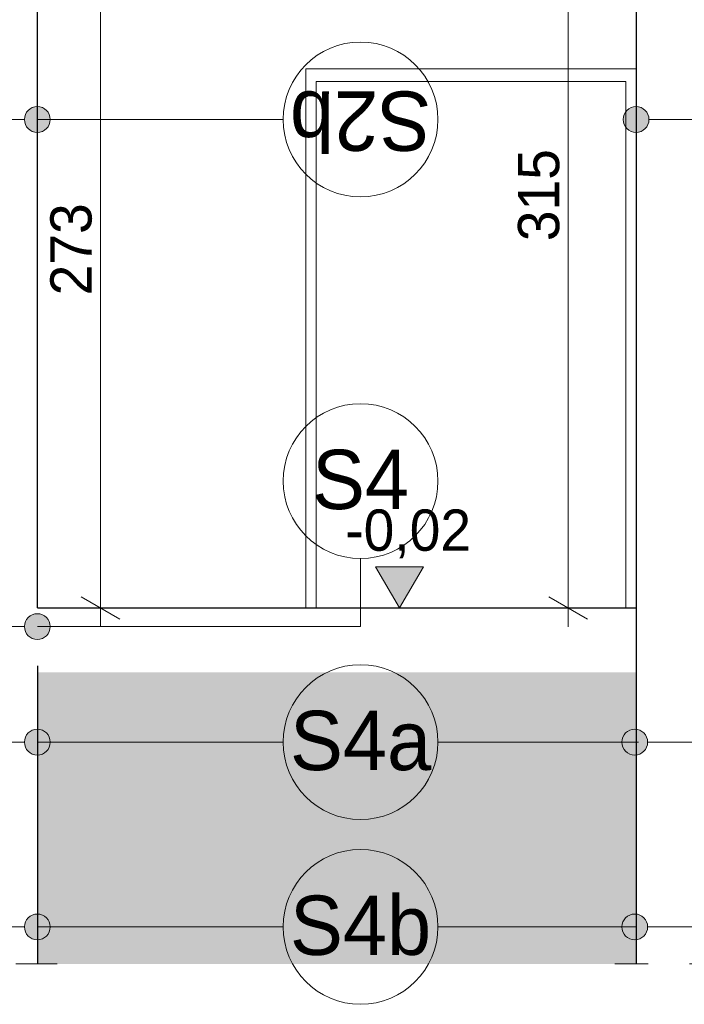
# Model space of a CAD drawing. Extents: x -547885 to -186295, y -25370 to 156194.
# Tile 3 of 256: x -545288 to -542713, y -13885 to -10070. Entities that reach past the tile are written whole.
import ezdxf

# ---------------------------------------------------------------- set-up
doc = ezdxf.new("R2010")
doc.units = 0
doc.header["$MEASUREMENT"] = 0
doc.linetypes.add('Przerywana', pattern=[320, 160, -160])
doc.layers.add('Arch opisy', color=7, linetype='Continuous')
doc.layers.add('INWENT WYMIARY', color=7, linetype='Continuous')
for name, color, linetype, lineweight in [('Arch opisy_Nr_Pióra__1', 7, 'Continuous', 25), ('Arch opisy_Nr_Pióra__21', 7, 'Continuous', 9), ('Arch stropy_Nr_Pióra__1', 7, 'Continuous', 25), ('arch wypelnienia_Nr_Pióra__18', 9, 'Continuous', 15), ('INWENT OPISY_Nr_Pióra__21', 7, 'Continuous', 9), ('INWENT WYMIARY_Nr_Pióra__21', 7, 'Continuous', 9), ('INWENT.ŚCIANY_Nr_Pióra__1', 7, 'Continuous', 25)]:
    doc.layers.add(name, color=color, linetype=linetype, lineweight=lineweight)
doc.layers.add('INWENT. DRZWI_Nr_Pióra__2', color=7, linetype='Continuous', lineweight=13, true_color=0x7f7f7f)
doc.styles.add('GENERATED_STYLE_2', font='txt')
doc.styles.add('GENERATED_STYLE_7', font='txt')
doc.dimstyles.new('GENERATED_STYLE__7', dxfattribs={"dimtxt": 160.000002, "dimasz": 114, "dimexe": 0.18, "dimexo": 0, "dimgap": 0.09, "dimtad": 1, "dimdec": 0, "dimlfac": 0.1, "dimzin": 0, "dimdsep": 46, "dimtxsty": 'GENERATED_STYLE_2', "dimblk": 'ARROWHEAD_2', "dimblk1": 'ARROWHEAD_2', "dimblk2": 'ARROWHEAD_2', "dimcen": 0.09, "dimclrd": 7, "dimclre": 7, "dimclrt": 7, "dimazin": 0, "dimtfac": 1, "dimtdec": 4, "dimtmove": 0, "dimatfit": 3, "dimfxl": 0, "dimtolj": 1, "dimtzin": 0, "dimarcsym": 0})

# ---------------------------------------------------------------- blocks, each defined once
blk = doc.blocks.new('Wymiary_74', base_point=(-543816.7, -12349.6))
at = {"layer": 'INWENT WYMIARY_Nr_Pióra__21', "linetype": 'Continuous'}
blk.add_hatch(color=256, dxfattribs=at).paths.add_polyline_path([(-543816.7, -12349.6), (-543909.5, -12189.6), (-543723.9, -12189.6)], flags=0)
for p, q in [((-543816.7, -12349.6), (-543909.5, -12189.6)), ((-543909.5, -12189.6), (-543723.9, -12189.6)), ((-543723.9, -12189.6), (-543816.7, -12349.6)), ((-543816.7, -12349.6), (-543936.7, -12349.6)), ((-543816.7, -12349.6), (-543696.7, -12349.6))]:
    blk.add_line(p, q, dxfattribs=at)
at = {"layer": 'INWENT WYMIARY_Nr_Pióra__21', "insert": (-544026.8, -12157.6), "char_height": 160, "attachment_point": 7, "style": 'GENERATED_STYLE_2'}
blk.add_mtext('{-0,02}', dxfattribs=at)
blk = doc.blocks.new('*D528')
at = {"layer": 'INWENT WYMIARY_Nr_Pióra__21', "linetype": 'Continuous'}
for p, q in [((-544900.4, -9662.9), (-545050.4, -9576.3)), ((-544975.4, -9619.6), (-544975.4, -9546.3)), ((-544862.9, -9619.6), (-545087.9, -9619.6)), ((-544975.4, -12349.6), (-544975.4, -9619.6)), ((-545050.4, -12306.3), (-544900.4, -12392.9)), ((-544862.9, -12349.6), (-545087.9, -12349.6)), ((-544975.4, -12423), (-544975.4, -12349.6))]:
    blk.add_line(p, q, dxfattribs=at)
at = {"layer": 'INWENT WYMIARY_Nr_Pióra__21', "insert": (-545007.4, -11138.2), "char_height": 160, "attachment_point": 7, "rotation": 90, "style": 'GENERATED_STYLE_2'}
blk.add_mtext('{273}', dxfattribs=at)
blk = doc.blocks.new('ARROWHEAD_2')
at = {"color": 0, "linetype": 'Continuous', "lineweight": 0}
for p, q in [((-0.378, -0.655), (0.378, 0.655)), ((0, 0), (-1, 0))]:
    blk.add_line(p, q, dxfattribs=at)
blk = doc.blocks.new('*D531')
at = {"layer": 'INWENT WYMIARY_Nr_Pióra__21', "linetype": 'Continuous'}
for p, q in [((-543088.2, -9242.9), (-543238.2, -9156.3)), ((-543163.2, -9199.6), (-543163.2, -9126.3)), ((-543050.7, -9199.6), (-543275.7, -9199.6)), ((-543163.2, -12349.6), (-543163.2, -9199.6)), ((-543238.2, -12306.3), (-543088.2, -12392.9)), ((-543050.7, -12349.6), (-543275.7, -12349.6)), ((-543163.2, -12423), (-543163.2, -12349.6))]:
    blk.add_line(p, q, dxfattribs=at)
at = {"layer": 'INWENT WYMIARY_Nr_Pióra__21', "insert": (-543195.2, -10928.2), "char_height": 160, "attachment_point": 7, "rotation": 90, "style": 'GENERATED_STYLE_2'}
blk.add_mtext('{315}', dxfattribs=at)
blk = doc.blocks.new('Linia_121', base_point=(-545589.9, -12421.7))
at = {"layer": 'Arch opisy_Nr_Pióra__21', "linetype": 'Continuous'}
for points in [[(-545539.9, -12421.7), (-545543.8, -12402.6), (-545554.6, -12386.3), (-545570.8, -12375.5), (-545589.9, -12371.7), (-545609.1, -12375.5), (-545625.3, -12386.3), (-545636.1, -12402.6), (-545639.9, -12421.7), (-545636.1, -12440.8), (-545625.3, -12457.1), (-545609.1, -12467.9), (-545589.9, -12471.7), (-545570.8, -12467.9), (-545554.6, -12457.1), (-545543.8, -12440.8)], [(-545169.9, -12421.7), (-545173.8, -12402.6), (-545184.6, -12386.3), (-545200.8, -12375.5), (-545219.9, -12371.7), (-545239.1, -12375.5), (-545255.3, -12386.3), (-545266.1, -12402.6), (-545269.9, -12421.7), (-545266.1, -12440.8), (-545255.3, -12457.1), (-545239.1, -12467.9), (-545219.9, -12471.7), (-545200.8, -12467.9), (-545184.6, -12457.1), (-545173.8, -12440.8)]]:
    blk.add_hatch(color=256, dxfattribs=at).paths.add_polyline_path(points, flags=0)
blk.add_line((-545539.9, -12421.7), (-545269.9, -12421.7), dxfattribs=at)
for centre in [(-545589.9, -12421.7), (-545219.9, -12421.7)]:
    blk.add_circle(centre, 50, dxfattribs=at)
blk = doc.blocks.new('Linia_122', base_point=(-545589.9, -12869.4))
at = {"layer": 'Arch opisy_Nr_Pióra__21', "linetype": 'Continuous'}
for points in [[(-545539.9, -12869.4), (-545543.8, -12850.3), (-545554.6, -12834.1), (-545570.8, -12823.2), (-545589.9, -12819.4), (-545609.1, -12823.2), (-545625.3, -12834.1), (-545636.1, -12850.3), (-545639.9, -12869.4), (-545636.1, -12888.6), (-545625.3, -12904.8), (-545609.1, -12915.6), (-545589.9, -12919.4), (-545570.8, -12915.6), (-545554.6, -12904.8), (-545543.8, -12888.6)], [(-545169.9, -12869.4), (-545173.8, -12850.3), (-545184.6, -12834.1), (-545200.8, -12823.2), (-545219.9, -12819.4), (-545239.1, -12823.2), (-545255.3, -12834.1), (-545266.1, -12850.3), (-545269.9, -12869.4), (-545266.1, -12888.6), (-545255.3, -12904.8), (-545239.1, -12915.6), (-545219.9, -12919.4), (-545200.8, -12915.6), (-545184.6, -12904.8), (-545173.8, -12888.6)]]:
    blk.add_hatch(color=256, dxfattribs=at).paths.add_polyline_path(points, flags=0)
blk.add_line((-545539.9, -12869.4), (-545269.9, -12869.4), dxfattribs=at)
for centre in [(-545589.9, -12869.4), (-545219.9, -12869.4)]:
    blk.add_circle(centre, 50, dxfattribs=at)
blk = doc.blocks.new('Linia_123', base_point=(-545219.9, -12869.4))
at = {"layer": 'Arch opisy_Nr_Pióra__21', "linetype": 'Continuous'}
blk.add_line((-545219.9, -12869.4), (-544267.4, -12869.4), dxfattribs=at)
blk.add_circle((-543967.4, -12869.4), 300, dxfattribs=at)
blk = doc.blocks.new('Linia_124', base_point=(-545509.9, -13585.5))
at = {"layer": 'Arch opisy_Nr_Pióra__21', "linetype": 'Continuous'}
for points in [[(-545459.9, -13585.5), (-545463.8, -13566.3), (-545474.6, -13550.1), (-545490.8, -13539.3), (-545509.9, -13535.5), (-545529.1, -13539.3), (-545545.3, -13550.1), (-545556.1, -13566.3), (-545559.9, -13585.5), (-545556.1, -13604.6), (-545545.3, -13620.8), (-545529.1, -13631.7), (-545509.9, -13635.5), (-545490.8, -13631.7), (-545474.6, -13620.8), (-545463.8, -13604.6)], [(-545169.9, -13585.5), (-545173.8, -13566.3), (-545184.6, -13550.1), (-545200.8, -13539.3), (-545219.9, -13535.5), (-545239.1, -13539.3), (-545255.3, -13550.1), (-545266.1, -13566.3), (-545269.9, -13585.5), (-545266.1, -13604.6), (-545255.3, -13620.8), (-545239.1, -13631.7), (-545219.9, -13635.5), (-545200.8, -13631.7), (-545184.6, -13620.8), (-545173.8, -13604.6)]]:
    blk.add_hatch(color=256, dxfattribs=at).paths.add_polyline_path(points, flags=0)
blk.add_line((-545459.9, -13585.5), (-545269.9, -13585.5), dxfattribs=at)
for centre in [(-545509.9, -13585.5), (-545219.9, -13585.5)]:
    blk.add_circle(centre, 50, dxfattribs=at)
blk = doc.blocks.new('Linia_125', base_point=(-545219.9, -13585.5))
at = {"layer": 'Arch opisy_Nr_Pióra__21', "linetype": 'Continuous'}
blk.add_line((-545219.9, -13585.5), (-544267.4, -13585.5), dxfattribs=at)
blk.add_circle((-543967.4, -13585.5), 300, dxfattribs=at)
blk = doc.blocks.new('Linia_126', base_point=(-543967.4, -12421.7))
at = {"layer": 'Arch opisy_Nr_Pióra__21', "linetype": 'Continuous'}
blk.add_line((-543967.4, -12421.7), (-543967.4, -12157.8), dxfattribs=at)
blk.add_circle((-543967.4, -11857.8), 300, dxfattribs=at)
blk = doc.blocks.new('Linia_128', base_point=(-545609.9, -10456.5))
at = {"layer": 'Arch opisy_Nr_Pióra__21', "linetype": 'Continuous'}
for points in [[(-545559.9, -10456.5), (-545563.8, -10437.3), (-545574.6, -10421.1), (-545590.8, -10410.3), (-545609.9, -10406.5), (-545629.1, -10410.3), (-545645.3, -10421.1), (-545656.1, -10437.3), (-545659.9, -10456.5), (-545656.1, -10475.6), (-545645.3, -10491.8), (-545629.1, -10502.7), (-545609.9, -10506.5), (-545590.8, -10502.7), (-545574.6, -10491.8), (-545563.8, -10475.6)], [(-545169.9, -10456.5), (-545173.8, -10437.3), (-545184.6, -10421.1), (-545200.8, -10410.3), (-545219.9, -10406.5), (-545239.1, -10410.3), (-545255.3, -10421.1), (-545266.1, -10437.3), (-545269.9, -10456.5), (-545266.1, -10475.6), (-545255.3, -10491.8), (-545239.1, -10502.7), (-545219.9, -10506.5), (-545200.8, -10502.7), (-545184.6, -10491.8), (-545173.8, -10475.6)]]:
    blk.add_hatch(color=256, dxfattribs=at).paths.add_polyline_path(points, flags=0)
blk.add_line((-545559.9, -10456.5), (-545269.9, -10456.5), dxfattribs=at)
for centre in [(-545609.9, -10456.5), (-545219.9, -10456.5)]:
    blk.add_circle(centre, 50, dxfattribs=at)
blk = doc.blocks.new('Linia_129', base_point=(-545219.9, -10456.5))
at = {"layer": 'Arch opisy_Nr_Pióra__21', "linetype": 'Continuous'}
blk.add_line((-545219.9, -10456.5), (-544267.4, -10456.5), dxfattribs=at)
blk.add_circle((-543967.4, -10456.5), 300, dxfattribs=at)
blk = doc.blocks.new('Linia_130', base_point=(-542534.9, -12869.4))
at = {"layer": 'Arch opisy_Nr_Pióra__21', "linetype": 'Continuous'}
for points in [[(-542854.9, -12869.4), (-542858.8, -12850.3), (-542869.6, -12834.1), (-542885.8, -12823.2), (-542904.9, -12819.4), (-542924.1, -12823.2), (-542940.3, -12834.1), (-542951.1, -12850.3), (-542954.9, -12869.4), (-542951.1, -12888.6), (-542940.3, -12904.8), (-542924.1, -12915.6), (-542904.9, -12919.4), (-542885.8, -12915.6), (-542869.6, -12904.8), (-542858.8, -12888.6)], [(-542484.9, -12869.4), (-542488.8, -12850.3), (-542499.6, -12834.1), (-542515.8, -12823.2), (-542534.9, -12819.4), (-542554.1, -12823.2), (-542570.3, -12834.1), (-542581.1, -12850.3), (-542584.9, -12869.4), (-542581.1, -12888.6), (-542570.3, -12904.8), (-542554.1, -12915.6), (-542534.9, -12919.4), (-542515.8, -12915.6), (-542499.6, -12904.8), (-542488.8, -12888.6)]]:
    blk.add_hatch(color=256, dxfattribs=at).paths.add_polyline_path(points, flags=0)
blk.add_line((-542584.9, -12869.4), (-542854.9, -12869.4), dxfattribs=at)
for centre in [(-542904.9, -12869.4), (-542534.9, -12869.4)]:
    blk.add_circle(centre, 50, dxfattribs=at)
blk = doc.blocks.new('Linia_131', base_point=(-542614.9, -13585.5))
at = {"layer": 'Arch opisy_Nr_Pióra__21', "linetype": 'Continuous'}
for points in [[(-542854.9, -13585.5), (-542858.8, -13566.3), (-542869.6, -13550.1), (-542885.8, -13539.3), (-542904.9, -13535.5), (-542924.1, -13539.3), (-542940.3, -13550.1), (-542951.1, -13566.3), (-542954.9, -13585.5), (-542951.1, -13604.6), (-542940.3, -13620.8), (-542924.1, -13631.7), (-542904.9, -13635.5), (-542885.8, -13631.7), (-542869.6, -13620.8), (-542858.8, -13604.6)], [(-542564.9, -13585.5), (-542568.8, -13566.3), (-542579.6, -13550.1), (-542595.8, -13539.3), (-542614.9, -13535.5), (-542634.1, -13539.3), (-542650.3, -13550.1), (-542661.1, -13566.3), (-542664.9, -13585.5), (-542661.1, -13604.6), (-542650.3, -13620.8), (-542634.1, -13631.7), (-542614.9, -13635.5), (-542595.8, -13631.7), (-542579.6, -13620.8), (-542568.8, -13604.6)]]:
    blk.add_hatch(color=256, dxfattribs=at).paths.add_polyline_path(points, flags=0)
blk.add_line((-542664.9, -13585.5), (-542854.9, -13585.5), dxfattribs=at)
for centre in [(-542904.9, -13585.5), (-542614.9, -13585.5)]:
    blk.add_circle(centre, 50, dxfattribs=at)
blk = doc.blocks.new('Linia_132', base_point=(-542890.4, -12869.4))
at = {"layer": 'Arch opisy_Nr_Pióra__21', "linetype": 'Continuous'}
blk.add_line((-542890.4, -12869.4), (-543667.4, -12869.4), dxfattribs=at)
blk.add_circle((-543967.4, -12869.4), 300, dxfattribs=at)
blk = doc.blocks.new('Linia_133', base_point=(-542899.9, -13585.5))
at = {"layer": 'Arch opisy_Nr_Pióra__21', "linetype": 'Continuous'}
blk.add_line((-542899.9, -13585.5), (-543667.4, -13585.5), dxfattribs=at)
blk.add_circle((-543967.4, -13585.5), 300, dxfattribs=at)
blk = doc.blocks.new('Linia_136', base_point=(-542899.9, -10456.5))
at = {"layer": 'Arch opisy_Nr_Pióra__21', "linetype": 'Continuous'}
for points in [[(-542849.9, -10456.5), (-542853.8, -10437.3), (-542864.6, -10421.1), (-542880.8, -10410.3), (-542899.9, -10406.5), (-542919.1, -10410.3), (-542935.3, -10421.1), (-542946.1, -10437.3), (-542949.9, -10456.5), (-542946.1, -10475.6), (-542935.3, -10491.8), (-542919.1, -10502.7), (-542899.9, -10506.5), (-542880.8, -10502.7), (-542864.6, -10491.8), (-542853.8, -10475.6)], [(-542459.9, -10456.5), (-542463.8, -10437.3), (-542474.6, -10421.1), (-542490.8, -10410.3), (-542509.9, -10406.5), (-542529.1, -10410.3), (-542545.3, -10421.1), (-542556.1, -10437.3), (-542559.9, -10456.5), (-542556.1, -10475.6), (-542545.3, -10491.8), (-542529.1, -10502.7), (-542509.9, -10506.5), (-542490.8, -10502.7), (-542474.6, -10491.8), (-542463.8, -10475.6)]]:
    blk.add_hatch(color=256, dxfattribs=at).paths.add_polyline_path(points, flags=0)
blk.add_line((-542849.9, -10456.5), (-542559.9, -10456.5), dxfattribs=at)
for centre in [(-542899.9, -10456.5), (-542509.9, -10456.5)]:
    blk.add_circle(centre, 50, dxfattribs=at)

msp = doc.modelspace()

# ---------------------------------------------------------------- hatches: boundary and pattern name
at = {"layer": 'arch wypelnienia_Nr_Pióra__18', "linetype": 'Continuous'}
msp.add_hatch(color=256, dxfattribs=at).paths.add_polyline_path([(-545219.9, -13728.8), (-542899.9, -13728.8), (-542899.9, -12599.6), (-545219.9, -12599.6)], flags=0)

# ---------------------------------------------------------------- linework, layer by layer
at = {"layer": 'Arch opisy_Nr_Pióra__21', "linetype": 'Continuous'}
msp.add_line((-545219.9, -12421.7), (-543967.4, -12421.7), dxfattribs=at)
at = {"layer": 'Arch stropy_Nr_Pióra__1', "linetype": 'Continuous'}
msp.add_line((-545219.9, -12349.6), (-542899.9, -12349.6), dxfattribs=at)
at = {"layer": 'INWENT OPISY_Nr_Pióra__21', "linetype": 'Przerywana'}
for p, q in [((-545143, -13728.8), (-545591.6, -13728.8)), ((-542533, -13728.8), (-542981.6, -13728.8))]:
    msp.add_line(p, q, dxfattribs=at)
at = {"layer": 'INWENT. DRZWI_Nr_Pióra__2', "linetype": 'Continuous'}
for p, q in [((-544179.9, -10259.6), (-544179.9, -12349.6)), ((-544179.9, -10259.6), (-542899.9, -10259.6)), ((-544139.9, -10309.6), (-542939.9, -10309.6)), ((-544139.9, -10309.6), (-544139.9, -12349.6)), ((-542939.9, -10309.6), (-542939.9, -12349.6))]:
    msp.add_line(p, q, dxfattribs=at)
at = {"layer": 'INWENT.ŚCIANY_Nr_Pióra__1', "linetype": 'Continuous'}
for p, q in [((-542899.9, -9199.6), (-542899.9, -13728.8)), ((-545219.9, -12349.6), (-545219.9, -9619.6)), ((-545219.9, -12573.3), (-545219.9, -13728.8))]:
    msp.add_line(p, q, dxfattribs=at)

# ---------------------------------------------------------------- block references
at = {"layer": 'Arch opisy', "linetype": 'Continuous'}
for name, p in [('Linia_129', (-545219.9, -10456.5)), ('Linia_128', (-545609.9, -10456.5)), ('Linia_136', (-542899.9, -10456.5)), ('Linia_126', (-543967.4, -12421.7)), ('Linia_121', (-545589.9, -12421.7)), ('Linia_123', (-545219.9, -12869.4)), ('Linia_132', (-542890.4, -12869.4)), ('Linia_122', (-545589.9, -12869.4)), ('Linia_130', (-542534.9, -12869.4)), ('Linia_125', (-545219.9, -13585.5)), ('Linia_133', (-542899.9, -13585.5)), ('Linia_124', (-545509.9, -13585.5)), ('Linia_131', (-542614.9, -13585.5))]:
    msp.add_blockref(name, p, dxfattribs=at)
at = {"layer": 'INWENT WYMIARY', "linetype": 'Continuous'}
msp.add_blockref('Wymiary_74', (-543816.7, -12349.6), dxfattribs=at)

# ---------------------------------------------------------------- texts
at = {"layer": 'Arch opisy_Nr_Pióra__1', "linetype": 'Continuous', "insert": (-543967.4, -10577.9), "char_height": 230, "attachment_point": 2, "rotation": 180, "style": 'GENERATED_STYLE_7'}
msp.add_mtext('{S2b}', dxfattribs=at)
at = {"layer": 'Arch opisy_Nr_Pióra__1', "linetype": 'Continuous', "char_height": 230, "attachment_point": 2, "style": 'GENERATED_STYLE_7'}
for s, insert in [('{S4}', (-543967.4, -11736.4)), ('{S4a}', (-543967.4, -12748)), ('{S4b}', (-543967.4, -13464.1))]:
    msp.add_mtext(s, dxfattribs=dict(at, insert=insert))

# ---------------------------------------------------------------- dimensions: what is measured, and where the dimension line sits
at = {"layer": 'INWENT WYMIARY', "linetype": 'Continuous'}
for base, p1, p2, picture, middle in [((-543163.2, -12349.6), (-542899.9, -12349.6), (-542755, -9199.6), '*D531', (-543275.2, -10746.1)), ((-544975.4, -12349.6), (-545219.9, -12349.6), (-545219.9, -9619.6), '*D528', (-545087.4, -10956.1))]:
    dim = msp.add_linear_dim(base=base, p1=p1, p2=p2, angle=90, dimstyle='GENERATED_STYLE__7', dxfattribs=at)
    dim.commit()
    dim.dimension.update_dxf_attribs({"geometry": picture, "text_midpoint": middle})

doc.saveas('drawing.dxf')
